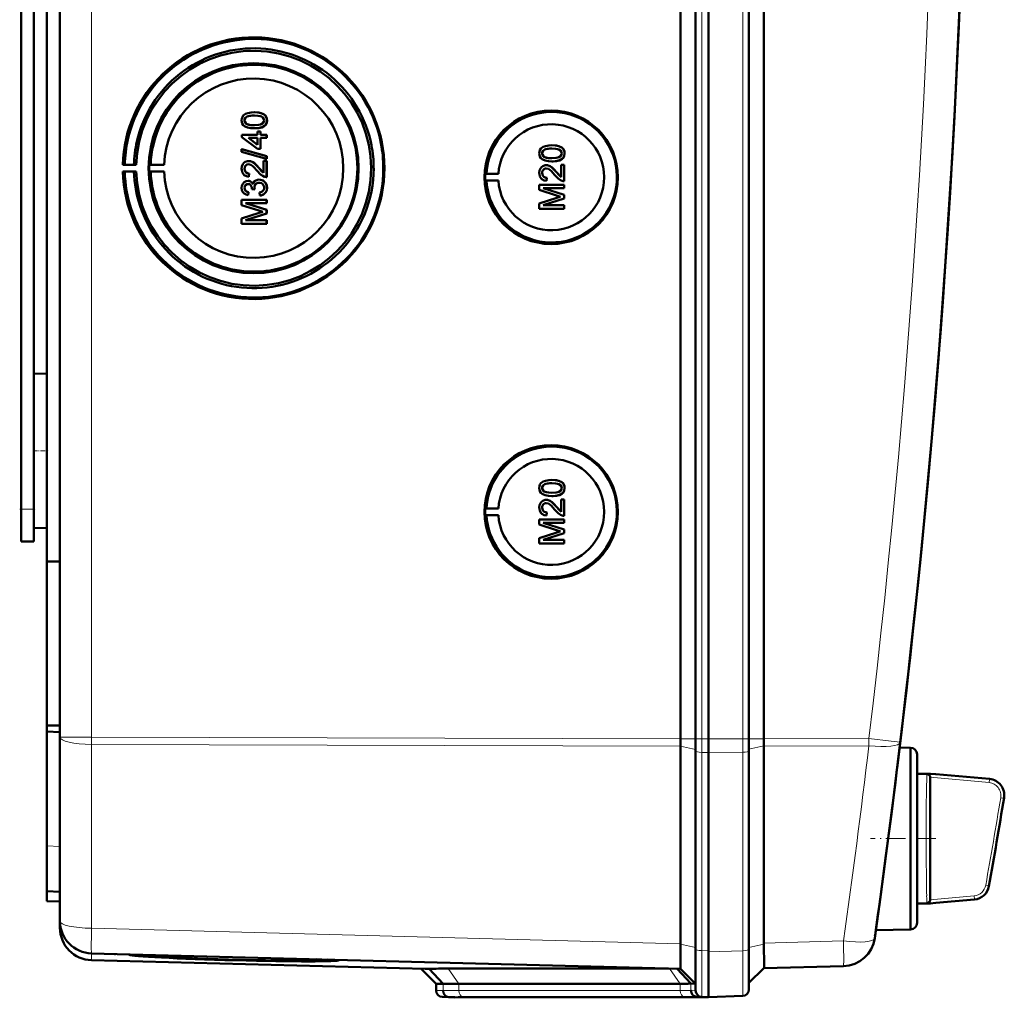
# Model space of a CAD drawing. Extents: x -1595 to 1972, y -1657 to 646.
# Tile 16 of 56: x 476 to 628, y -1385 to -1234. Entities that reach past the tile are written whole.
import ezdxf

# ---------------------------------------------------------------- set-up
doc = ezdxf.new("R2010")
doc.units = 0
doc.linetypes.add('DASHDOT', pattern=[18.5, 12, -3, 0.5, -3])

msp = doc.modelspace()

# ---------------------------------------------------------------- linework, layer by layer
at = {"color": 7, "lineweight": 50}
for p, q in [((482.57, -1344.5), (482.57, -997.01)), ((578.27, -1344.77), (578.27, -996.74)), ((580.57, -996.72), (580.57, -1344.78)), ((582.57, -996.72), (582.57, -1344.78)), ((588.81, -1344.78), (588.81, -996.72)), ((591.1, -1344.76), (591.1, -996.75)), ((582.56, -1011.72), (582.56, -1324.52)), ((478.57, -1293.94), (478.57, -1047.56)), ((480.57, -1171.68), (480.57, -1317.44)), ((476.57, -1309.35), (476.57, -1179.35)), ((511.04, -1249.39), (511.04, -1249.39)), ((512.54, -1248.15), (512.55, -1248.15)), ((514.49, -1249.39), (514.5, -1249.39)), ((511.3, -1249.91), (511.31, -1249.91)), ((512.54, -1250.62), (512.55, -1250.62)), ((514.12, -1250.25), (514.13, -1250.25)), ((510.64, -1251.61), (513.01, -1251.61)), ((510.64, -1251.96), (510.64, -1251.61)), ((513.01, -1253.78), (510.64, -1251.96)), ((511.62, -1252.1), (513.01, -1253.17)), ((513.01, -1252.1), (511.62, -1252.1)), ((511.63, -1252.1), (513.02, -1253.17)), ((513.01, -1251.12), (513.51, -1251.12)), ((513.01, -1251.61), (513.01, -1251.12)), ((513.01, -1253.17), (513.01, -1252.1)), ((513.51, -1251.12), (513.51, -1251.61)), ((513.51, -1251.12), (513.51, -1251.61)), ((513.51, -1251.12), (513.51, -1251.12)), ((513.51, -1251.61), (514.44, -1251.61)), ((513.51, -1252.1), (513.51, -1253.78)), ((513.51, -1252.1), (513.51, -1253.78)), ((514.44, -1252.1), (513.51, -1252.1)), ((514.44, -1251.61), (514.44, -1252.1)), ((514.44, -1251.61), (514.45, -1251.61)), ((514.44, -1252.1), (514.45, -1252.1)), ((514.45, -1251.61), (514.45, -1252.1)), ((510.59, -1253.82), (514.44, -1254.91)), ((510.59, -1254.23), (510.59, -1253.82)), ((510.59, -1253.82), (510.6, -1253.82)), ((510.6, -1253.82), (514.45, -1254.91)), ((513.51, -1253.78), (513.01, -1253.78)), ((513.51, -1253.78), (513.51, -1253.78)), ((558.44, -1253.24), (558.44, -1253.24)), ((514.44, -1255.31), (510.59, -1254.23)), ((514.44, -1254.91), (514.44, -1255.31)), ((514.44, -1254.91), (514.45, -1254.91)), ((514.44, -1255.31), (514.45, -1255.31)), ((514.45, -1254.91), (514.45, -1255.31)), ((556.93, -1254.48), (556.94, -1254.48)), ((557.19, -1255), (557.2, -1255)), ((560.01, -1255.34), (560.02, -1255.34)), ((560.38, -1254.48), (560.39, -1254.48)), ((492.56, -1256.22), (492.26, -1256.27)), ((492.26, -1256.27), (494.32, -1256.27)), ((493.99, -1256.25), (492.56, -1256.22)), ((494.32, -1256.27), (493.99, -1256.25)), ((496.56, -1256.24), (496.35, -1256.27)), ((496.35, -1256.27), (498.63, -1256.27)), ((498.63, -1256.27), (496.56, -1256.24)), ((511.04, -1256.86), (511.04, -1256.86)), ((511.66, -1255.66), (511.66, -1255.66)), ((513.24, -1256.73), (513.95, -1257.49)), ((513.24, -1256.73), (513.24, -1256.73)), ((513.95, -1257.5), (513.95, -1255.61)), ((513.95, -1255.61), (514.44, -1255.61)), ((514.44, -1255.61), (514.44, -1258.13)), ((514.44, -1255.61), (514.45, -1255.61)), ((514.45, -1255.61), (514.45, -1258.13)), ((557.55, -1256.31), (557.55, -1256.31)), ((558.44, -1255.71), (558.44, -1255.71)), ((559.84, -1256.26), (560.34, -1256.26)), ((559.84, -1258.14), (559.84, -1256.26)), ((560.34, -1256.26), (560.34, -1258.78)), ((560.34, -1256.26), (560.34, -1258.78)), ((560.34, -1256.26), (560.34, -1256.26)), ((492.26, -1257.27), (492.56, -1257.32)), ((494.32, -1257.27), (492.26, -1257.27)), ((492.56, -1257.32), (493.99, -1257.3)), ((493.99, -1257.3), (494.32, -1257.27)), ((496.56, -1257.3), (496.35, -1257.27)), ((496.35, -1257.27), (498.63, -1257.27)), ((498.63, -1257.27), (496.56, -1257.3)), ((511.73, -1257.59), (511.68, -1258.08)), ((511.68, -1258.08), (511.69, -1258.08)), ((511.74, -1257.59), (511.69, -1258.08)), ((511.73, -1257.59), (511.74, -1257.59)), ((513.28, -1258.52), (513.29, -1258.52)), ((514.44, -1258.13), (514.45, -1258.13)), ((548.14, -1257.66), (548.34, -1257.63)), ((548.14, -1257.66), (550.18, -1257.66)), ((548.34, -1257.63), (550.18, -1257.66)), ((556.93, -1257.5), (556.94, -1257.5)), ((557.62, -1258.23), (557.57, -1258.73)), ((557.63, -1258.23), (557.58, -1258.73)), ((557.62, -1258.23), (557.63, -1258.23)), ((559.13, -1257.37), (559.84, -1258.13)), ((559.13, -1257.37), (559.13, -1257.37)), ((511.04, -1259.8), (511.04, -1259.8)), ((511.57, -1258.72), (511.58, -1258.72)), ((512.17, -1260.01), (512.18, -1259.94)), ((512.62, -1260.06), (512.17, -1260.01)), ((512.56, -1259.74), (512.57, -1259.74)), ((512.62, -1260.06), (512.62, -1260.06)), ((514.49, -1259.8), (514.5, -1259.8)), ((548.14, -1258.66), (548.34, -1258.69)), ((548.14, -1258.66), (550.18, -1258.66)), ((548.34, -1258.69), (550.18, -1258.66)), ((556.48, -1259.32), (560.34, -1259.32)), ((556.48, -1260.13), (556.48, -1259.32)), ((557.08, -1259.86), (560.34, -1260.89)), ((557.08, -1259.86), (560.34, -1260.89)), ((560.34, -1259.86), (557.08, -1259.86)), ((557.57, -1258.73), (557.58, -1258.73)), ((560.34, -1258.78), (560.34, -1258.78)), ((560.34, -1259.32), (560.34, -1259.86)), ((560.34, -1259.32), (560.34, -1259.86)), ((560.34, -1259.32), (560.34, -1259.32)), ((560.34, -1259.86), (560.34, -1259.86)), ((511.63, -1260.45), (511.58, -1260.95)), ((511.58, -1260.95), (511.59, -1260.95)), ((511.64, -1260.45), (511.59, -1260.95)), ((511.63, -1260.45), (511.64, -1260.45)), ((513.41, -1260.99), (513.36, -1260.5)), ((513.41, -1260.99), (513.41, -1260.99)), ((559.14, -1260.98), (556.48, -1260.13)), ((556.48, -1262.21), (559.19, -1261.34)), ((560.34, -1261.46), (557.08, -1262.48)), ((560.34, -1261.46), (557.08, -1262.48)), ((560.34, -1260.89), (560.34, -1261.46)), ((560.34, -1260.89), (560.34, -1261.46)), ((560.34, -1260.89), (560.34, -1260.89)), ((560.34, -1261.46), (560.34, -1261.46)), ((510.59, -1261.64), (514.44, -1261.64)), ((510.59, -1262.45), (510.59, -1261.64)), ((513.25, -1263.3), (510.59, -1262.45)), ((511.18, -1262.18), (514.44, -1263.21)), ((514.44, -1262.18), (511.18, -1262.18)), ((511.19, -1262.18), (514.45, -1263.21)), ((514.44, -1261.64), (514.44, -1262.18)), ((514.44, -1261.64), (514.45, -1261.64)), ((514.44, -1262.18), (514.45, -1262.18)), ((514.45, -1261.64), (514.45, -1262.18)), ((556.48, -1263.02), (556.48, -1262.21)), ((560.34, -1263.02), (556.48, -1263.02)), ((557.08, -1262.48), (560.34, -1262.48)), ((560.34, -1262.48), (560.34, -1263.02)), ((560.34, -1262.48), (560.34, -1263.02)), ((560.34, -1262.48), (560.34, -1262.48)), ((560.34, -1263.02), (560.34, -1263.02)), ((510.59, -1264.52), (513.29, -1263.66)), ((510.59, -1265.34), (510.59, -1264.52)), ((514.44, -1263.78), (511.18, -1264.8)), ((514.45, -1263.78), (511.19, -1264.8)), ((514.44, -1263.21), (514.44, -1263.78)), ((514.44, -1263.21), (514.45, -1263.21)), ((514.44, -1263.78), (514.45, -1263.78)), ((514.45, -1263.21), (514.45, -1263.78)), ((514.44, -1265.34), (510.59, -1265.34)), ((511.18, -1264.8), (514.44, -1264.8)), ((514.44, -1264.8), (514.44, -1265.34)), ((514.44, -1264.8), (514.45, -1264.8)), ((514.44, -1265.34), (514.45, -1265.34)), ((514.45, -1264.8), (514.45, -1265.34)), ((478.57, -1288.46), (480.57, -1288.41)), ((478.57, -1288.46), (480.57, -1288.41)), ((478.57, -1300.35), (478.57, -1288.46)), ((478.57, -1312.25), (478.57, -1300.35)), ((558.44, -1304.85), (558.44, -1304.85)), ((478.57, -1309.35), (478.57, -1306.76)), ((556.93, -1306.09), (556.94, -1306.09)), ((557.19, -1306.6), (557.2, -1306.6)), ((560.01, -1306.95), (560.02, -1306.95)), ((560.38, -1306.09), (560.39, -1306.09)), ((557.55, -1307.91), (557.55, -1307.91)), ((558.44, -1307.32), (558.44, -1307.32)), ((559.84, -1307.86), (560.34, -1307.86)), ((559.84, -1309.75), (559.84, -1307.86)), ((560.34, -1307.86), (560.34, -1310.38)), ((560.34, -1307.86), (560.34, -1310.38)), ((560.34, -1307.86), (560.34, -1307.86)), ((476.57, -1314.35), (476.57, -1309.35)), ((478.57, -1314.35), (478.57, -1309.35)), ((548.14, -1309.27), (548.34, -1309.24)), ((548.14, -1309.27), (550.18, -1309.27)), ((548.34, -1309.24), (550.18, -1309.27)), ((556.93, -1309.11), (556.94, -1309.11)), ((557.62, -1309.84), (557.57, -1310.33)), ((557.63, -1309.84), (557.58, -1310.33)), ((557.62, -1309.84), (557.63, -1309.84)), ((559.13, -1308.98), (559.84, -1309.74)), ((559.13, -1308.98), (559.13, -1308.98)), ((548.14, -1310.27), (548.34, -1310.29)), ((548.14, -1310.27), (550.18, -1310.27)), ((548.34, -1310.29), (550.18, -1310.27)), ((556.48, -1310.93), (560.34, -1310.93)), ((556.48, -1311.74), (556.48, -1310.93)), ((557.08, -1311.47), (560.34, -1312.5)), ((557.08, -1311.47), (560.34, -1312.5)), ((560.34, -1311.47), (557.08, -1311.47)), ((557.57, -1310.33), (557.58, -1310.33)), ((560.34, -1310.38), (560.34, -1310.38)), ((560.34, -1310.93), (560.34, -1311.47)), ((560.34, -1310.93), (560.34, -1311.47)), ((560.34, -1310.93), (560.34, -1310.93)), ((560.34, -1311.47), (560.34, -1311.47)), ((478.57, -1312.25), (480.57, -1312.3)), ((559.14, -1312.59), (556.48, -1311.74)), ((556.48, -1313.81), (559.19, -1312.95)), ((560.34, -1313.07), (557.08, -1314.09)), ((560.34, -1313.07), (557.08, -1314.09)), ((560.34, -1312.5), (560.34, -1313.07)), ((560.34, -1312.5), (560.34, -1313.07)), ((560.34, -1312.5), (560.34, -1312.5)), ((560.34, -1313.07), (560.34, -1313.07)), ((476.57, -1314.35), (478.57, -1314.35)), ((556.48, -1314.63), (556.48, -1313.81)), ((560.34, -1314.63), (556.48, -1314.63)), ((557.08, -1314.09), (560.34, -1314.09)), ((560.34, -1314.09), (560.34, -1314.63)), ((560.34, -1314.09), (560.34, -1314.63)), ((560.34, -1314.09), (560.34, -1314.09)), ((560.34, -1314.63), (560.34, -1314.63)), ((480.57, -1317.44), (482.57, -1317.42)), ((480.57, -1342.71), (480.57, -1317.44)), ((582.56, -1344.78), (582.56, -1324.52)), ((480.57, -1342.71), (482.57, -1342.73)), ((480.57, -1342.71), (480.57, -1343.66)), ((480.57, -1343.66), (480.57, -1361.29)), ((480.57, -1343.66), (482.57, -1343.75)), ((482.57, -1372.86), (482.57, -1344.5)), ((580.57, -1344.78), (580.57, -1346.63)), ((582.56, -1344.78), (582.56, -1346.86)), ((582.57, -1344.78), (582.57, -1346.86)), ((588.81, -1344.78), (588.81, -1346.6)), ((578.27, -1345.9), (578.27, -1376.37)), ((588.81, -1346.6), (588.81, -1377.22)), ((591.1, -1345.88), (591.1, -1345.86)), ((591.1, -1345.88), (591.1, -1376.26)), ((613.74, -1346.15), (612.05, -1346.11)), ((613.74, -1360.15), (613.74, -1346.15)), ((580.57, -1346.63), (580.57, -1377.2)), ((582.56, -1346.86), (582.56, -1377.63)), ((582.57, -1346.86), (582.57, -1377.44)), ((614.74, -1347.15), (614.74, -1360.15)), ((614.74, -1350.15), (614.74, -1347.15)), ((611.71, -1348.89), (611.58, -1349.91)), ((614.74, -1350.15), (616.77, -1350.15)), ((616.76, -1350.7), (616.76, -1350.75)), ((616.76, -1350.75), (616.76, -1350.77)), ((617.59, -1350.22), (616.77, -1350.15)), ((617.6, -1350.22), (616.77, -1350.15)), ((616.77, -1350.77), (616.77, -1369.53)), ((617.6, -1350.22), (625.9, -1350.95)), ((613.74, -1369.91), (613.74, -1360.15)), ((614.74, -1360.15), (614.74, -1373.15)), ((480.57, -1368.28), (480.57, -1361.29)), ((480.57, -1369.78), (480.57, -1368.28)), ((482.57, -1368.35), (480.57, -1368.28)), ((480.57, -1369.78), (482.57, -1369.85)), ((613.74, -1374.15), (613.74, -1369.91)), ((614.74, -1370.15), (616.77, -1370.15)), ((614.74, -1373.15), (614.74, -1370.15)), ((617.6, -1370.08), (616.77, -1370.15)), ((623.57, -1369.55), (617.6, -1370.08)), ((482.57, -1373.91), (482.57, -1372.88)), ((608.27, -1375.03), (608.24, -1375.21)), ((613.74, -1374.15), (608.37, -1374.29)), ((578.26, -1376.45), (578.25, -1377.32)), ((578.26, -1376.45), (578.27, -1376.37)), ((578.27, -1380.24), (487.43, -1377.86)), ((491, -1377.96), (491.13, -1377.96)), ((494.98, -1378.13), (493.26, -1378.08)), ((493.27, -1378.05), (494.98, -1378.1)), ((494.98, -1378.1), (494.97, -1378.06)), ((580.57, -1377.2), (580.57, -1383.57)), ((582.56, -1384.6), (582.56, -1377.63)), ((582.57, -1377.44), (582.57, -1377.63)), ((588.81, -1383.42), (588.81, -1377.22)), ((538.88, -1380.26), (487.43, -1378.91)), ((523.85, -1378.87), (523.87, -1378.82)), ((603.38, -1379.81), (591.1, -1380.13)), ((540.57, -1382.54), (538.27, -1380.24)), ((541.65, -1382.57), (539.51, -1380.23)), ((542.42, -1380.19), (576.41, -1380.19)), ((579.85, -1382.52), (577.75, -1380.23)), ((578.26, -1380.24), (580.57, -1382.54)), ((591.1, -1380.13), (588.81, -1382.42)), ((540.57, -1383.57), (540.57, -1382.54)), ((541.65, -1382.57), (540.57, -1382.54)), ((578.22, -1382.54), (544.08, -1382.54)), ((580.57, -1382.54), (579.85, -1382.52)), ((542.57, -1384.6), (541.53, -1384.57)), ((581.68, -1384.58), (580.74, -1384.55)), ((581.53, -1384.57), (582.57, -1384.6)), ((587.85, -1384.42), (582.56, -1384.6)), ((543.47, -1384.63), (542.53, -1384.59)), ((543.47, -1384.63), (542.57, -1384.6)), ((579.63, -1384.6), (545.49, -1384.6)), ((579.64, -1384.6), (545.49, -1384.6)), ((582.56, -1384.6), (581.65, -1384.63)), ((582.57, -1384.6), (581.68, -1384.58)), ((582.57, -1384.6), (582.57, -1384.6))]:
    msp.add_line(p, q, dxfattribs=at)
at = {"color": 7, "lineweight": 18}
for p, q in [((487.43, -1344.5), (487.43, -997.01)), ((581.53, -996.72), (581.53, -1344.78)), ((587.85, -1344.78), (587.85, -996.72)), ((476.57, -1309.35), (478.57, -1309.35)), ((487.43, -1344.5), (482.57, -1344.5)), ((487.43, -1344.5), (578.27, -1344.77)), ((487.43, -1344.5), (487.43, -1345.62)), ((578.27, -1344.78), (580.57, -1344.78)), ((581.53, -1344.78), (580.57, -1344.78)), ((581.53, -1344.78), (581.53, -1346.86)), ((582.57, -1344.78), (581.53, -1344.78)), ((587.85, -1344.78), (582.56, -1344.78)), ((587.85, -1344.78), (587.85, -1346.82)), ((587.85, -1344.78), (588.81, -1344.78)), ((591.1, -1344.78), (588.81, -1344.78)), ((591.1, -1344.76), (607.3, -1344.71)), ((578.27, -1345.9), (487.43, -1345.62)), ((487.43, -1373.99), (487.43, -1345.62)), ((578.27, -1345.88), (580.57, -1346.4)), ((591.1, -1345.86), (588.81, -1346.37)), ((607.3, -1345.83), (591.1, -1345.88)), ((581.53, -1346.86), (581.53, -1377.43)), ((581.53, -1346.86), (582.57, -1346.86)), ((587.85, -1346.82), (582.56, -1346.86)), ((587.85, -1346.82), (587.85, -1377.45)), ((611.7, -1348.89), (611.71, -1348.89)), ((611.58, -1349.92), (611.58, -1349.91)), ((616.24, -1350.62), (616.25, -1350.38)), ((616.25, -1350.38), (616.26, -1350.3)), ((616.26, -1350.3), (616.27, -1350.23)), ((616.76, -1350.7), (625.84, -1351.52)), ((616.78, -1350.21), (625.88, -1351.03)), ((625.84, -1351.52), (625.88, -1351.03)), ((628.12, -1353.93), (627.62, -1353.85)), ((480.57, -1361.29), (482.57, -1361.36)), ((625.31, -1367.34), (625.8, -1367.42)), ((616.23, -1369.37), (616.21, -1368.99)), ((623.52, -1368.99), (616.76, -1369.6)), ((623.57, -1369.48), (623.52, -1368.99)), ((616.26, -1370), (616.25, -1369.92)), ((616.27, -1370.07), (616.26, -1370)), ((623.57, -1369.48), (616.78, -1370.09)), ((487.43, -1373.99), (578.27, -1376.37)), ((608.27, -1375.04), (608.27, -1375.03)), ((578.26, -1376.45), (580.57, -1376.97)), ((591.1, -1376.43), (588.81, -1376.94)), ((591.1, -1376.26), (603.38, -1375.93)), ((487.43, -1378.91), (487.43, -1377.86)), ((581.53, -1377.43), (581.53, -1384.57)), ((582.57, -1377.44), (581.53, -1377.43)), ((582.56, -1377.63), (587.85, -1377.45)), ((544.08, -1382.54), (542.42, -1380.19)), ((578.22, -1382.54), (576.56, -1380.2)), ((541.65, -1383.6), (541.65, -1382.57)), ((544.08, -1383.57), (544.08, -1382.54)), ((578.22, -1383.57), (578.22, -1382.54)), ((579.85, -1383.55), (579.85, -1382.52)), ((541.65, -1383.6), (540.57, -1383.57)), ((542.53, -1384.59), (541.53, -1384.57)), ((578.22, -1383.57), (544.08, -1383.57)), ((578.9, -1384.57), (544.76, -1384.57)), ((580.57, -1383.57), (579.85, -1383.55)), ((581.53, -1384.57), (580.74, -1384.55)), ((581.65, -1384.63), (581.65, -1384.57))]:
    msp.add_line(p, q, dxfattribs=at)
at = {"color": 7, "linetype": 'DASHDOT', "lineweight": 18, "ltscale": 0.060001}
for p, q in [((478.37, -1300.35), (480.77, -1300.35)), ((476.37, -1309.35), (478.77, -1309.35))]:
    msp.add_line(p, q, dxfattribs=at)
at = {"color": 7, "linetype": 'DASHDOT', "lineweight": 18, "ltscale": 0.252676}
msp.add_line((617.64, -1360.15), (607.53, -1360.15), dxfattribs=at)
at = {"color": 7, "lineweight": 50}
for points in [[(510.59, -1249.39), (510.62, -1249.13), (510.7, -1248.88), (510.84, -1248.65), (511.04, -1248.48), (511.19, -1248.4), (511.52, -1248.27), (512.04, -1248.17), (512.54, -1248.15)], [(512.54, -1250.62), (512.02, -1250.6), (511.51, -1250.5), (511.14, -1250.36), (511.03, -1250.29), (510.83, -1250.11), (510.69, -1249.89), (510.61, -1249.64), (510.59, -1249.39)], [(512.55, -1248.65), (511.99, -1248.67), (511.62, -1248.74), (511.44, -1248.8), (511.28, -1248.9), (511.15, -1249.04), (511.05, -1249.3), (511.04, -1249.39)], [(512.54, -1248.65), (512.17, -1248.66), (511.86, -1248.69), (511.58, -1248.75), (511.44, -1248.8), (511.18, -1248.99), (511.05, -1249.25), (511.04, -1249.39)], [(511.04, -1249.39), (511.07, -1249.57), (511.22, -1249.83), (511.31, -1249.91)], [(511.04, -1249.39), (511.05, -1249.51), (511.13, -1249.73), (511.3, -1249.91)], [(512.54, -1248.15), (513.07, -1248.18), (513.58, -1248.27), (513.83, -1248.36), (514.06, -1248.49), (514.25, -1248.66), (514.39, -1248.89), (514.47, -1249.14), (514.49, -1249.39)], [(514.05, -1249.39), (514.02, -1249.21), (513.88, -1248.97), (513.63, -1248.79), (513.42, -1248.72), (513.1, -1248.67), (512.54, -1248.65)], [(512.54, -1250.13), (513.2, -1250.09), (513.47, -1250.04), (513.61, -1250), (513.87, -1249.81), (514.02, -1249.58), (514.05, -1249.39)], [(512.55, -1248.15), (513.05, -1248.17), (513.23, -1248.2), (513.72, -1248.31), (514.07, -1248.49), (514.32, -1248.75), (514.47, -1249.08), (514.5, -1249.39)], [(514.49, -1249.39), (514.44, -1249.77), (514.31, -1250.03), (514.12, -1250.25)], [(514.5, -1249.39), (514.45, -1249.77), (514.26, -1250.11), (514.13, -1250.25)], [(511.3, -1249.91), (511.64, -1250.04), (512.02, -1250.11), (512.54, -1250.13)], [(511.31, -1249.91), (511.71, -1250.06), (512.04, -1250.11), (512.55, -1250.13)], [(514.12, -1250.25), (513.84, -1250.41), (513.36, -1250.55), (512.71, -1250.62), (512.54, -1250.62)], [(514.13, -1250.25), (513.7, -1250.47), (513.22, -1250.58), (512.55, -1250.62)], [(556.48, -1254.48), (556.51, -1254.22), (556.59, -1253.97), (556.73, -1253.74), (556.93, -1253.57), (557.09, -1253.49), (557.42, -1253.36), (557.93, -1253.26), (558.44, -1253.24)], [(558.43, -1253.74), (558.06, -1253.75), (557.75, -1253.78), (557.47, -1253.84), (557.33, -1253.89), (557.08, -1254.08), (556.94, -1254.34), (556.93, -1254.48)], [(558.44, -1253.74), (557.88, -1253.76), (557.51, -1253.83), (557.33, -1253.89), (557.17, -1253.99), (557.04, -1254.13), (556.94, -1254.39), (556.94, -1254.48)], [(559.94, -1254.48), (559.91, -1254.3), (559.77, -1254.06), (559.52, -1253.88), (559.31, -1253.81), (558.99, -1253.76), (558.43, -1253.74)], [(558.44, -1253.24), (558.94, -1253.27), (559.12, -1253.29), (559.61, -1253.4), (559.96, -1253.58), (560.21, -1253.84), (560.36, -1254.17), (560.39, -1254.48)], [(558.44, -1253.24), (558.96, -1253.27), (559.47, -1253.36), (559.72, -1253.45), (559.95, -1253.58), (560.14, -1253.76), (560.29, -1253.98), (560.36, -1254.23), (560.38, -1254.48)], [(558.44, -1255.71), (557.91, -1255.69), (557.4, -1255.6), (557.03, -1255.45), (556.92, -1255.38), (556.73, -1255.2), (556.58, -1254.98), (556.51, -1254.73), (556.48, -1254.48)], [(556.93, -1254.48), (556.94, -1254.6), (557.03, -1254.82), (557.19, -1255)], [(556.94, -1254.48), (556.96, -1254.66), (557.11, -1254.92), (557.2, -1255)], [(557.19, -1255), (557.54, -1255.14), (557.91, -1255.2), (558.43, -1255.22)], [(557.2, -1255), (557.6, -1255.15), (557.93, -1255.2), (558.44, -1255.22)], [(558.43, -1255.22), (559.09, -1255.18), (559.36, -1255.13), (559.5, -1255.09), (559.77, -1254.91), (559.91, -1254.67), (559.94, -1254.48)], [(560.02, -1255.34), (559.59, -1255.56), (559.11, -1255.67), (558.44, -1255.71)], [(560.01, -1255.34), (559.73, -1255.5), (559.25, -1255.64), (558.6, -1255.71), (558.44, -1255.71)], [(560.38, -1254.48), (560.33, -1254.86), (560.21, -1255.12), (560.01, -1255.34)], [(560.39, -1254.48), (560.34, -1254.86), (560.16, -1255.2), (560.02, -1255.34)], [(510.59, -1256.85), (510.63, -1256.49), (510.76, -1256.16), (510.93, -1255.95), (511.15, -1255.79), (511.48, -1255.67), (511.66, -1255.66)], [(511.68, -1258.08), (511.32, -1258.01), (511, -1257.83), (510.86, -1257.7), (510.68, -1257.38), (510.6, -1257.02), (510.59, -1256.85)], [(511.67, -1256.15), (511.46, -1256.19), (511.32, -1256.27), (511.18, -1256.4), (511.1, -1256.55), (511.04, -1256.86)], [(511.66, -1256.15), (511.45, -1256.19), (511.27, -1256.3), (511.14, -1256.46), (511.06, -1256.65), (511.04, -1256.86)], [(511.04, -1256.86), (511.07, -1257.08), (511.13, -1257.25), (511.3, -1257.45), (511.55, -1257.57), (511.74, -1257.59)], [(511.04, -1256.86), (511.1, -1257.19), (511.22, -1257.38), (511.4, -1257.52), (511.62, -1257.58), (511.73, -1257.59)], [(511.66, -1255.66), (511.95, -1255.7), (512.29, -1255.83), (512.55, -1256.01), (512.96, -1256.41), (513.24, -1256.73)], [(511.66, -1255.66), (511.85, -1255.68), (512.23, -1255.8), (512.56, -1256.02), (512.84, -1256.29), (513.24, -1256.73)], [(513, -1257.19), (512.42, -1256.55), (512.29, -1256.43), (512, -1256.24), (511.66, -1256.15)], [(513.24, -1256.73), (513.64, -1257.21), (513.95, -1257.5)], [(556.48, -1257.49), (556.52, -1257.14), (556.65, -1256.8), (556.82, -1256.59), (557.04, -1256.43), (557.38, -1256.32), (557.55, -1256.31)], [(557.55, -1256.8), (557.34, -1256.83), (557.16, -1256.94), (557.03, -1257.1), (556.95, -1257.3), (556.93, -1257.5)], [(557.56, -1256.8), (557.36, -1256.83), (557.21, -1256.91), (557.07, -1257.05), (556.99, -1257.2), (556.94, -1257.5)], [(557.55, -1256.31), (557.84, -1256.34), (558.18, -1256.48), (558.44, -1256.66), (558.85, -1257.05), (559.13, -1257.37)], [(557.55, -1256.31), (557.74, -1256.32), (558.12, -1256.45), (558.45, -1256.67), (558.74, -1256.94), (559.13, -1257.37)], [(558.89, -1257.84), (558.31, -1257.2), (558.18, -1257.07), (557.89, -1256.88), (557.55, -1256.8)], [(512.34, -1259.25), (512.42, -1259), (512.58, -1258.79), (512.79, -1258.64), (513.03, -1258.55), (513.28, -1258.52)], [(514.1, -1258.08), (513.84, -1257.96), (513.49, -1257.72), (513, -1257.19)], [(513.28, -1258.52), (513.48, -1258.54), (513.85, -1258.66), (514.16, -1258.91), (514.38, -1259.23), (514.48, -1259.61), (514.49, -1259.8)], [(513.29, -1258.52), (513.68, -1258.59), (513.91, -1258.69), (514.12, -1258.85), (514.28, -1259.05), (514.45, -1259.41), (514.5, -1259.8)], [(557.57, -1258.73), (557.21, -1258.65), (556.89, -1258.48), (556.75, -1258.35), (556.57, -1258.03), (556.49, -1257.67), (556.48, -1257.49)], [(556.93, -1257.5), (556.99, -1257.84), (557.11, -1258.03), (557.29, -1258.16), (557.51, -1258.23), (557.62, -1258.23)], [(556.94, -1257.5), (556.96, -1257.72), (557.02, -1257.89), (557.19, -1258.1), (557.44, -1258.21), (557.63, -1258.23)], [(559.99, -1258.72), (559.73, -1258.61), (559.38, -1258.36), (558.89, -1257.84)], [(559.13, -1257.37), (559.53, -1257.86), (559.84, -1258.14)], [(510.59, -1259.82), (510.63, -1259.49), (510.76, -1259.19), (510.97, -1258.94), (511.26, -1258.78), (511.57, -1258.72)], [(511.58, -1260.95), (511.26, -1260.85), (510.98, -1260.69), (510.76, -1260.44), (510.63, -1260.14), (510.59, -1259.82)], [(511.6, -1259.22), (511.42, -1259.24), (511.2, -1259.38), (511.08, -1259.59), (511.04, -1259.8)], [(511.59, -1259.22), (511.41, -1259.24), (511.25, -1259.33), (511.09, -1259.54), (511.04, -1259.8)], [(511.04, -1259.8), (511.07, -1259.99), (511.14, -1260.16), (511.27, -1260.3), (511.42, -1260.39), (511.64, -1260.45)], [(511.04, -1259.8), (511.06, -1260), (511.2, -1260.25), (511.36, -1260.36), (511.63, -1260.45)], [(511.57, -1258.72), (511.77, -1258.75), (511.95, -1258.82), (512.11, -1258.93), (512.29, -1259.16), (512.34, -1259.25)], [(511.58, -1258.72), (511.77, -1258.74), (511.96, -1258.81), (512.12, -1258.93), (512.25, -1259.08), (512.34, -1259.24)], [(512.18, -1259.94), (512.16, -1259.73), (512.03, -1259.44), (511.89, -1259.29), (511.79, -1259.25), (511.59, -1259.22)], [(513.28, -1259.02), (513.06, -1259.05), (512.85, -1259.15), (512.76, -1259.23), (512.63, -1259.41), (512.57, -1259.63), (512.56, -1259.74)], [(513.29, -1259.02), (513.06, -1259.05), (512.89, -1259.13), (512.69, -1259.32), (512.58, -1259.6), (512.57, -1259.74)], [(514.05, -1259.78), (514.04, -1259.66), (513.97, -1259.42), (513.83, -1259.23), (513.63, -1259.09), (513.4, -1259.03), (513.28, -1259.02)], [(513.36, -1260.5), (513.57, -1260.44), (513.77, -1260.35), (513.99, -1260.1), (514.05, -1259.78)], [(514.5, -1259.8), (514.46, -1260.14), (514.37, -1260.37), (514.23, -1260.59), (513.96, -1260.82), (513.62, -1260.96), (513.41, -1260.99)], [(514.49, -1259.8), (514.45, -1260.15), (514.3, -1260.48), (514.06, -1260.74), (513.91, -1260.84), (513.58, -1260.97), (513.41, -1260.99)], [(556.48, -1306.09), (556.51, -1305.82), (556.59, -1305.57), (556.73, -1305.35), (556.93, -1305.18), (557.09, -1305.09), (557.42, -1304.97), (557.93, -1304.87), (558.44, -1304.85)], [(558.43, -1305.34), (558.06, -1305.35), (557.75, -1305.39), (557.47, -1305.44), (557.33, -1305.49), (557.08, -1305.69), (556.94, -1305.94), (556.93, -1306.09)], [(558.44, -1305.34), (557.88, -1305.37), (557.51, -1305.44), (557.33, -1305.5), (557.17, -1305.6), (557.04, -1305.74), (556.94, -1306), (556.94, -1306.09)], [(559.94, -1306.09), (559.91, -1305.9), (559.77, -1305.67), (559.52, -1305.49), (559.31, -1305.42), (558.99, -1305.37), (558.43, -1305.34)], [(558.44, -1304.85), (558.94, -1304.87), (559.12, -1304.89), (559.61, -1305.01), (559.96, -1305.19), (560.21, -1305.44), (560.36, -1305.78), (560.39, -1306.09)], [(558.44, -1304.85), (558.96, -1304.88), (559.47, -1304.97), (559.72, -1305.06), (559.95, -1305.19), (560.14, -1305.36), (560.29, -1305.59), (560.36, -1305.84), (560.38, -1306.09)], [(558.44, -1307.32), (557.91, -1307.3), (557.4, -1307.2), (557.03, -1307.05), (556.92, -1306.98), (556.73, -1306.81), (556.58, -1306.59), (556.51, -1306.33), (556.48, -1306.09)], [(556.93, -1306.09), (556.94, -1306.21), (557.03, -1306.43), (557.19, -1306.6)], [(556.94, -1306.09), (556.96, -1306.27), (557.11, -1306.53), (557.2, -1306.6)], [(557.19, -1306.6), (557.54, -1306.74), (557.91, -1306.8), (558.43, -1306.83)], [(557.2, -1306.6), (557.6, -1306.75), (557.93, -1306.8), (558.44, -1306.83)], [(558.43, -1306.83), (559.09, -1306.79), (559.36, -1306.74), (559.5, -1306.69), (559.77, -1306.51), (559.91, -1306.27), (559.94, -1306.09)], [(560.02, -1306.95), (559.59, -1307.17), (559.11, -1307.28), (558.44, -1307.32)], [(560.01, -1306.95), (559.73, -1307.11), (559.25, -1307.25), (558.6, -1307.32), (558.44, -1307.32)], [(560.38, -1306.09), (560.33, -1306.47), (560.21, -1306.73), (560.01, -1306.95)], [(560.39, -1306.09), (560.34, -1306.47), (560.16, -1306.81), (560.02, -1306.95)], [(556.48, -1309.1), (556.52, -1308.74), (556.65, -1308.41), (556.82, -1308.2), (557.04, -1308.04), (557.38, -1307.92), (557.55, -1307.91)], [(557.55, -1308.41), (557.34, -1308.44), (557.16, -1308.55), (557.03, -1308.71), (556.95, -1308.91), (556.93, -1309.11)], [(557.56, -1308.41), (557.36, -1308.44), (557.21, -1308.52), (557.07, -1308.65), (556.99, -1308.81), (556.94, -1309.11)], [(557.55, -1307.91), (557.84, -1307.95), (558.18, -1308.09), (558.44, -1308.26), (558.85, -1308.66), (559.13, -1308.98)], [(557.55, -1307.91), (557.74, -1307.93), (558.12, -1308.05), (558.45, -1308.27), (558.74, -1308.54), (559.13, -1308.98)], [(558.89, -1309.44), (558.31, -1308.8), (558.18, -1308.68), (557.89, -1308.49), (557.55, -1308.41)], [(557.57, -1310.33), (557.21, -1310.26), (556.89, -1310.08), (556.75, -1309.95), (556.57, -1309.63), (556.49, -1309.27), (556.48, -1309.1)], [(556.93, -1309.11), (556.99, -1309.44), (557.11, -1309.64), (557.29, -1309.77), (557.51, -1309.83), (557.62, -1309.84)], [(556.94, -1309.11), (556.96, -1309.33), (557.02, -1309.5), (557.19, -1309.71), (557.44, -1309.82), (557.63, -1309.84)], [(559.99, -1310.33), (559.73, -1310.22), (559.38, -1309.97), (558.89, -1309.44)], [(559.13, -1308.98), (559.53, -1309.46), (559.84, -1309.75)], [(616.78, -1350.21), (616.78, -1350.21), (616.78, -1350.21), (616.74, -1350.21), (616.27, -1350.23)], [(616.27, -1370.07), (616.72, -1370.09), (616.77, -1370.09), (616.78, -1370.09), (616.78, -1370.09), (616.78, -1370.09)], [(591.1, -1380.13), (591.11, -1380.12), (591.11, -1380.11), (591.13, -1380.03), (591.16, -1379.28), (591.12, -1376.89), (591.1, -1376.43)], [(578.24, -1379.94), (578.26, -1380.22), (578.26, -1380.24), (578.26, -1380.24)]]:
    msp.add_lwpolyline(points, dxfattribs=at)
at = {"color": 7, "lineweight": 18}
for points in [[(607.3, -1344.71), (610.75, -1345.13), (612.1, -1345.3), (612.13, -1345.3), (612.14, -1345.31)], [(616.63, -1360.15), (616.65, -1355.73), (616.69, -1352.53), (616.74, -1351.09), (616.76, -1350.77)], [(628.12, -1353.93), (628.15, -1353.52), (628.12, -1353.11), (628.02, -1352.71), (627.85, -1352.33), (627.63, -1351.98), (627.35, -1351.68), (627.02, -1351.42), (626.66, -1351.23), (626.27, -1351.09), (625.88, -1351.03)], [(616.76, -1369.53), (616.74, -1369.2), (616.69, -1367.74), (616.63, -1361.77), (616.63, -1360.15)], [(625.8, -1367.42), (625.8, -1367.5), (625.81, -1367.5), (625.81, -1367.51), (625.81, -1367.51)], [(587.85, -1377.45), (587.86, -1382.5), (587.85, -1384.36), (587.85, -1384.41), (587.85, -1384.42)]]:
    msp.add_lwpolyline(points, dxfattribs=at)
at = {"color": 7, "lineweight": 50}
for centre, radius, start, end in [((-844.21, -1170.75), 1466.77, 351.97557, 8.02443), ((-844.21, -1170.75), 1466.77, 353.02402, 6.97598), ((512.5, -1256.76), 19.93, 50.1361, 128.2004), ((512.46, -1256.76), 18.48, 89.1424, 128.1635), ((512.47, -1256.76), 18.48, 50.1161, 89.1447), ((512.5, -1256.77), 19.95, 128.2036, 167.2203), ((512.5, -1256.76), 15.94, 88.9947, 127.951), ((512.5, -1256.77), 15.95, 359.9892, 88.9827), ((512.49, -1256.77), 19.95, 11.1205, 50.1356), ((512.47, -1256.77), 18.49, 128.1643, 167.1689), ((512.46, -1256.77), 18.49, 11.116, 50.1205), ((512.51, -1256.77), 15.95, 127.9515, 166.8926), ((558.38, -1258.15), 10.06, 44.2296, 121.6614), ((558.39, -1258.16), 10.07, 121.6654, 176.9908), ((558.38, -1258.16), 10.07, 326.8449, 44.2344), ((512.44, -1256.78), 13.82, 182.051, 0.0219), ((512.49, -1256.77), 19.94, 276.3924, 0.0094), ((512.49, -1256.77), 15.95, 315.4977, 0.0019), ((512.46, -1256.77), 18.49, 315.426, 0.0019), ((514.41, -1257.16), 0.972, 251.2031, 271.7229), ((513.8, -1259.7), 1.24, 182.0275, 197.0123), ((513.81, -1259.7), 1.24, 181.9991, 197.0331), ((558.39, -1258.16), 10.06, 183.0071, 249.4136), ((560.31, -1257.8), 0.972, 251.2031, 271.7229), ((567.76, -1234.23), 28.1, 252.1439, 253.4495), ((568.86, -1291.78), 31.94, 106.5638, 107.6251), ((512.5, -1256.77), 19.94, 198.3281, 237.347), ((512.47, -1256.77), 18.49, 198.3768, 237.3843), ((512.51, -1256.77), 15.95, 198.6388, 237.5823), ((521.87, -1236.55), 28.1, 252.1439, 253.4495), ((522.96, -1294.1), 31.94, 106.5638, 107.6251), ((558.38, -1258.16), 10.06, 249.4231, 326.8509), ((512.5, -1256.78), 15.94, 276.5435, 315.4973), ((512.5, -1256.78), 15.94, 237.5832, 276.5411), ((512.46, -1256.78), 18.48, 276.4067, 315.4286), ((512.5, -1256.78), 19.93, 237.3481, 276.3815), ((512.46, -1256.79), 18.48, 237.382, 276.4107), ((558.38, -1309.76), 10.06, 44.2296, 121.6614), ((558.39, -1309.76), 10.07, 121.6654, 176.9908), ((558.38, -1309.76), 10.07, 326.8449, 44.2344), ((558.39, -1309.77), 10.06, 183.0071, 249.4136), ((560.31, -1309.41), 0.972, 251.2031, 271.7229), ((567.76, -1285.84), 28.1, 252.1439, 253.4495), ((568.86, -1343.39), 31.94, 106.5638, 107.6251), ((558.38, -1309.77), 10.06, 249.4231, 326.8509), ((613.74, -1347.15), 1, 360, 90), ((-844.21, -1170.75), 1466.77, 351.99436, 352.98416), ((616.28, -1350.63), 0.404, 68.1311, 90.6343), ((616.21, -1350.75), 0.54, 28.9625, 66.8421), ((616.2, -1350.78), 0.568, 7.3684, 29.9976), ((625.68, -1353.44), 2.5, 350.7584, 84.9846), ((-179.57, -1222.45), 818.33, 349.78982, 350.76058), ((623.35, -1367.06), 2.5, 275.0096, 349.7884), ((616.28, -1369.67), 0.405, 269.2718, 291.8375), ((616.24, -1369.58), 0.496, 292.2385, 311.349), ((616.19, -1369.52), 0.573, 311.1765, 330.2896), ((616.2, -1369.52), 0.569, 329.9504, 352.5335), ((616.25, -1369.53), 0.512, 352.7968, 0.0487), ((487.57, -1372.86), 5, 180, 268.5), ((487.57, -1373.91), 5, 180, 268.5), ((613.74, -1373.15), 1, 270, 0), ((603.25, -1374.81), 5, 271.5, 351.9756), ((493.42, -1378.35), 0.335, 96.098, 116.6611), ((495.13, -1378.39), 0.328, 94.8324, 116.5026), ((540.12, -1399.39), 19.17, 91.8477, 93.7257), ((542.06, -1480.12), 99.92, 89.7954, 91.4664), ((543.78, -1465.08), 82.54, 89.7929, 91.4806), ((578.42, -1325.79), 56.75, 269.8016, 271.4475), ((541.57, -1383.57), 1, 179.9996, 268.0001), ((581.57, -1383.57), 1, 180, 268), ((587.81, -1383.42), 1, 272, 360), ((545.25, -1452.35), 67.74, 89.7898, 91.498), ((579.88, -1452.17), 67.57, 88.5012, 90.2139), ((579.88, -1312.89), 71.72, 269.8052, 271.4364)]:
    msp.add_arc(centre, radius, start, end, dxfattribs=at)
at = {"color": 7, "lineweight": 18}
for centre, radius, start, end in [((-844.12, -1170.75), 1461.81, 353.16554, 6.83446), ((-844.09, -1171.88), 1461.78, 351.97558, 353.16537), ((654.23, -1352.39), 38.03, 177.3237, 178.3752), ((626.3, -1351.08), 0.424, 162.1119, 172.8479), ((764.9, -1355.35), 148.74, 178.444, 179.3011), ((625.66, -1353.5), 1.99, 37.688, 84.7251), ((625.65, -1353.51), 2, 14.0196, 37.6456), ((1122.29, -1359.75), 506.16, 179.2968, 180.0452), ((-179.57, -1222.45), 817.82, 349.7955, 350.75407), ((-179.57, -1222.45), 818.32, 349.79549, 350.75407), ((625.64, -1353.52), 2.01, 350.5978, 14.326), ((628.41, -1353.98), 0.296, 151.7104, 170.1156), ((1125.61, -1360.47), 509.47, 179.9645, 180.7079), ((765.31, -1364.92), 149.15, 180.707, 181.5619), ((623.33, -1366.99), 2.01, 275.394, 350.0546), ((623.34, -1366.99), 2.51, 275.2859, 349.939), ((632.2, -1368.89), 15.98, 181.7381, 183.6932), ((623.88, -1369.52), 0.314, 172.3323, 185.4928), ((543.78, -1465.66), 82.1, 89.7918, 91.4868), ((544.49, -1459.52), 74.96, 89.7903, 91.4949), ((578.42, -1326.29), 57.28, 269.8046, 271.4381), ((579.12, -1320.06), 64.5, 269.8063, 271.4331)]:
    msp.add_arc(centre, radius, start, end, dxfattribs=at)
at = {"color": 7, "lineweight": 50}
for centre, major_axis, ratio, start_param, end_param in [((512.43, -1256.77), (0, 20.18), 0.999657, 1.595577, 7.829201), ((512.43, -1256.77), (0, 18.12), 0.999657, 1.598396, 7.826382), ((512.43, -1256.77), (0, 16.2), 0.999657, 1.570796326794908, 7.853981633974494), ((512.44, -1256.77), (0, 13.83), 0.999657, 4.712389, 7.817815), ((558.31, -1258.16), (0, 10.3), 0.999657, 4.712389, 10.995574), ((558.33, -1258.16), (0, -8.17), 0.999657, 4.773641, 10.934322), ((512.5, -1256.77), (0, 19.95), 0.999657, 1.347646, 1.543386), ((512.45, -1256.77), (0, 18.48), 0.999657, 1.346623, 1.542431), ((512.5, -1256.77), (0, 15.95), 0.999657, 1.341927, 1.537397), ((512.45, -1256.77), (0, 18.5), 0.999657, 4.712389, 4.9064), ((512.5, -1256.77), (0, 19.94), 0.999657, 4.712389, 4.906582), ((512.45, -1256.77), (0, 16.12), 0.999657, 1.539765, 1.601828), ((512.5, -1256.77), (0, 19.95), 0.999657, 1.598207, 1.890813), ((512.45, -1256.77), (0, 18.48), 0.999657, 1.599161, 1.891848), ((512.5, -1256.77), (0, 15.95), 0.999657, 1.604196, 1.896234), ((558.34, -1258.16), (0, 10.21), 0.999657, 1.521815, 1.619778), ((558.31, -1309.77), (0, 10.3), 0.999657, 4.712389, 10.995574), ((558.33, -1309.77), (0, -8.17), 0.999657, 4.773641, 10.934322), ((558.34, -1309.77), (0, 10.21), 0.999657, 1.521815, 1.619778), ((578.4, -1344.77), (0.01, 5), 0.026177, 1.57344, 1.797689), ((578.4, -1344.77), (-0.01, -5), 0.026177, 4.712467, 4.715033), ((590.97, -1344.76), (-0.01, 5), 0.026177, 4.490592, 4.712311), ((616.77, -1360.16), (0, 10.01), 0.017446, 6.177853, 6.281655), ((616.77, -1360.14), (0, 10.01), 0.017447, 3.143123, 3.246931), ((590.97, -1375.13), (-0.13, 5), 0.020818, 4.449362, 4.484951), ((509.41, -1378.49), (16.15, -0.42), 0.026181, 3.171524, 6.284941), ((509.41, -1378.49), (-14.44, 0.38), 0.026181, 0.039878, 1.656365), ((509.41, -1378.49), (12.78, -0.33), 0.026181, 3.140294, 6.284941), ((509.41, -1378.49), (12.78, -0.33), 0.026181, 2.986226, 3.13929), ((509.41, -1378.46), (-12.77, 0.33), 0.008724, 6.127951, 6.129122), ((578.4, -1375.24), (-0.13, -5), 0.020818, 5.141188, 5.611027), ((509.41, -1378.49), (-14.44, 0.38), 0.026181, 1.656365, 3.134585), ((514.13, -1378.6), (8.06, -0.22), 0.032897, 0.002226, 0.195742), ((509.41, -1378.46), (14.45, -0.38), 0.008724, 0.135897, 0.136723), ((509.41, -1378.49), (-14.44, 0.38), 0.026181, 3.137143, 3.272853), ((515.27, -1378.64), (10.3, -0.28), 0.032776, 0.002254, 0.154137), ((578.4, -1375.24), (-0.13, -5), 0.020818, 5.611027, 5.937635), ((542.56, -1383.59), (0, -1), 0.910082, 4.712394, 6.248285), ((580.77, -1383.55), (0, -1), 0.910127, 4.712398, 6.248279)]:
    msp.add_ellipse(centre, major_axis=major_axis, ratio=ratio, start_param=start_param, end_param=end_param, dxfattribs=at)
at = {"color": 7, "lineweight": 18}
for centre, major_axis, ratio, start_param, end_param in [((487.57, -1344.5), (5, 0), 0.224951, 3.141593, 4.686209), ((607.17, -1344.71), (-0.01, 5), 0.026177, 4.485496, 4.712311), ((587.81, -1346.6), (-1, 0), 0.224951, 1.605703, 3.141593), ((607.17, -1344.71), (4.96, -0.59), 0.220468, 4.765165, 6.283185), ((581.57, -1346.63), (-1, 0), 0.224951, 0, 1.53589), ((487.57, -1372.86), (5, 0), 0.224951, 3.141593, 4.686209), ((487.57, -1372.86), (0.13, 5), 0.020818, 1.798234, 3.141593), ((603.25, -1374.81), (4.95, -0.7), 0.219379, 4.769732, 6.283185), ((603.25, -1374.81), (-0.13, 5), 0.020818, 3.141593, 4.484951), ((581.57, -1377.2), (-1, 0), 0.224951, 0, 1.53589), ((587.81, -1377.22), (1, 0), 0.224951, 4.747296, 6.283185), ((544.79, -1383.57), (0, 1), 0.707107, 1.570796, 3.106686), ((578.93, -1383.57), (0, 1), 0.707107, 1.570796, 3.106686)]:
    msp.add_ellipse(centre, major_axis=major_axis, ratio=ratio, start_param=start_param, end_param=end_param, dxfattribs=at)

doc.saveas('drawing.dxf')
